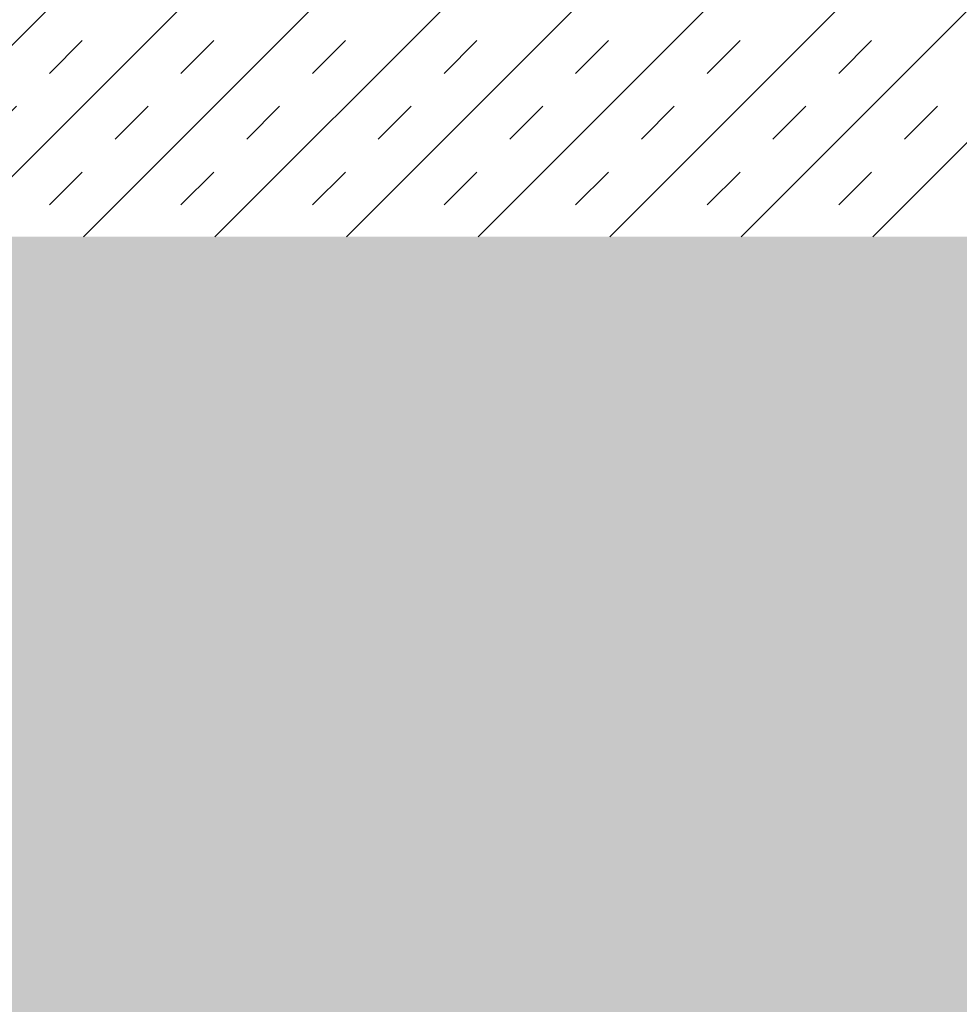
# Model space of a CAD drawing. Header units: centimetres. Extents: x -2631 to 3067, y -3659 to 381.
# Tile 12 of 149: x -1746 to -1618, y -2022 to -1887. Entities that reach past the tile are written whole.
import ezdxf

# ---------------------------------------------------------------- set-up
doc = ezdxf.new("R2010")
doc.units = ezdxf.units.CM
doc.layers.add('0-1', color=7, linetype='Continuous', lineweight=5)
doc.layers.add('ANNOTATIONS-2', color=7, linetype='Continuous', lineweight=18)
doc.layers.add('SOL-1', color=3, linetype='Continuous', lineweight=5, true_color=0x00ff00)

# ---------------------------------------------------------------- blocks, each defined once
blk = doc.blocks.new('B02_ARC_rvt-1-2021_015_1114_DCE_1_50_Sols')
at = {"layer": 'SOL-1'}
h = blk.add_hatch(color=256, dxfattribs=at)
h.paths.add_polyline_path([(-1510.39, -2049.44), (-1510.39, -2049.44), (-1509.87, -2043.77), (-1509.42, -2043.79), (-1509.07, -2039.52), (-1504.93, -2039.86), (-1504.92, -2039.71), (-1508.91, -2039.38), (-1501.93, -1955.28), (-1502.83, -1955.19), (-1502.4, -1950.01), (-1501.5, -1950.08), (-1501.22, -1946.7), (-1497.23, -1947.03), (-1497.23, -1946.78), (-1501.35, -1946.42), (-1500.99, -1942.16), (-1501.49, -1942.11), (-1499.31, -1916.35), (-1480.33, -1917.87), (-1441.07, -1444.64), (-1558.75, -1439.25), (-1593.81, -1437.89), (-1681.76, -1434.72), (-1723.66, -1433.42), (-1809.33, -1431.11), (-1844.6, -1430.34), (-1941.64, -1428.56), (-2059.97, -1427.5), (-2084.9, -1427.38), (-2170.43, -1427.39), (-2209.88, -1427.52), (-2316.89, -1428.47), (-2307.57, -2036.4), (-2238.94, -2035.66), (-2210.26, -2035.4), (-2184.17, -2035.25), (-2119.74, -2035.14), (-2069.52, -2035.21), (-2015.77, -2035.53), (-1953.63, -2036.18), (-1930.8, -2036.51), (-1850.74, -2037.91), (-1787.14, -2039.43), (-1728.9, -2041.04), (-1659.59, -2043.35), (-1614.74, -2044.97), (-1580.92, -2046.38), (-1510.39, -2049.44)])
h.paths.add_polyline_path([(-1580.91, -2047.44), (-1580.92, -2047.42), (-1603.71, -2046.46), (-1593.49, -2046.89), (-1580.92, -2047.44)])
h.paths.add_polyline_path([(-1675.84, -2043.8), (-1675.83, -2043.8), (-1695.2, -2043.15), (-1680.59, -2043.64), (-1677.89, -2043.73)])
h.paths.add_polyline_path([(-1766.64, -2041.01), (-1781.26, -2040.61), (-1770.16, -2040.91)])
h.paths.add_polyline_path([(-1510.06, -2040.05), (-1510.74, -2039.62), (-1510.82, -2039.46), (-1510.81, -2038.92), (-1510.67, -2038.56), (-1510.42, -2038.43), (-1509.85, -2038.28), (-1509.16, -2038.75), (-1509.16, -2038.94), (-1509.16, -2039.34), (-1509.32, -2039.72), (-1509.64, -2039.86), (-1510.06, -2040.05)])
h.paths.add_polyline_path([(-1858.92, -2038.81), (-1870.06, -2038.59), (-1858.96, -2038.81)])
h.paths.add_polyline_path([(-1943.02, -2037.41), (-1943.02, -2037.39), (-1943.02, -2037.41)])
h.paths.add_polyline_path([(-2033.49, -2036.49), (-2033.49, -2036.46), (-2049.95, -2036.35), (-2040.04, -2036.43), (-2033.49, -2036.49)])
h.paths.add_polyline_path([(-1507.42, -1964.24), (-1509.63, -1964.06), (-1508.5, -1951), (-1508.1, -1951.07), (-1508.07, -1951.04), (-1502.57, -1951.49), (-1502.82, -1953.83), (-1506.53, -1953.52), (-1507.42, -1964.23)])
h.paths.add_polyline_path([(-2067.14, -1917.12), (-2184.08, -1917.12), (-2184.08, -1557.12), (-1584.08, -1557.12), (-1584.08, -1917.12), (-1985.94, -1917.12)])
h.paths.add_polyline_path([(-1442.34, -1445.75), (-1442.34, -1445.75), (-1441.78, -1445.26)])
h.paths.add_polyline_path([(-1686.24, -1433.21), (-1686.26, -1433.14), (-1691.18, -1432.97), (-1700.94, -1432.73), (-1686.26, -1433.21)])
h.paths.add_polyline_path([(-1954.56, -1427.4), (-1954.56, -1427.39), (-1954.56, -1427.4)])
h.paths.add_polyline_path([(-1954.55, -1427.1), (-1954.56, -1427.08), (-1954.56, -1427.1)])
h.paths.add_polyline_path([(-2050.4, -1426.19), (-2067.67, -1426.03), (-2074.12, -1426.09), (-2056.72, -1426.16)])

msp = doc.modelspace()

# ---------------------------------------------------------------- hatches: boundary and pattern name
at = {"layer": 'ANNOTATIONS-2'}
h = msp.add_hatch(dxfattribs=at)
h.set_pattern_fill('FP_3', color=256, style=0, pattern_type=2)
h.set_pattern_definition([(45, (0, 0), (-8.980256, 8.980256), []), (45, (8.98, 0), (-8.980256, 8.980256), [6.35, -6.35])])
h.paths.add_polyline_path([(-1902.07, -1917.12), (-1584.08, -1917.12), (-1584.08, -1557.12), (-2184.08, -1557.12), (-2184.08, -1917.12), (-2131.93, -1917.12)])

# ---------------------------------------------------------------- block references
at = {"layer": '0-1'}
msp.add_blockref('B02_ARC_rvt-1-2021_015_1114_DCE_1_50_Sols', (0, 0), dxfattribs=at)

doc.saveas('drawing.dxf')
